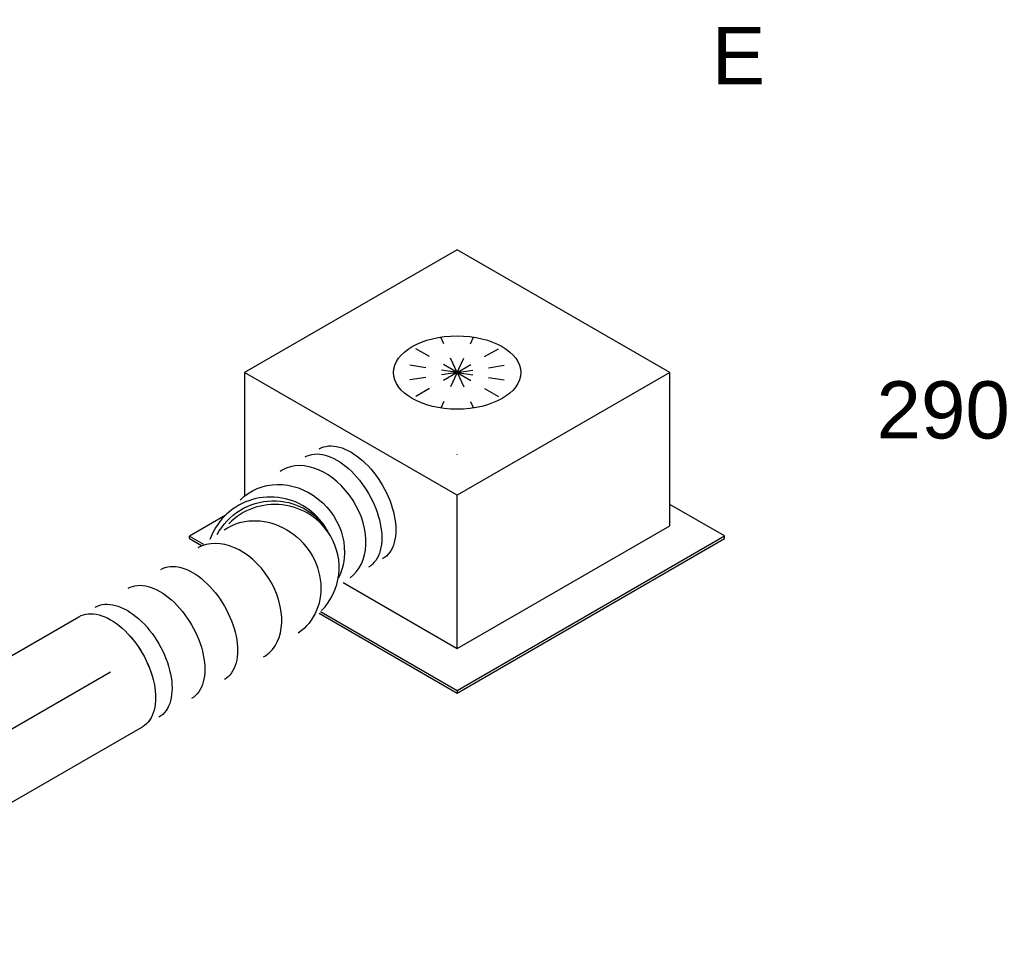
# Model space of a CAD drawing. Extents: x -329827 to 339781, y -55429 to 69134.
# Tile 78 of 139: x -25530 to -23981, y 43131 to 44595. Entities that reach past the tile are written whole.
import ezdxf
from ezdxf.enums import TextEntityAlignment as Align

# ---------------------------------------------------------------- set-up
doc = ezdxf.new("R2010")
doc.units = 0
doc.header["$LTSCALE"] = 50
doc.linetypes.add('CENTER2', pattern=[28.575, 19.05, -3.175, 3.175, -3.175])
doc.linetypes.add('STREEPJES', pattern=[0.1, 0.05, -0.05])
doc.layers.get('0').update_dxf_attribs({"linetype": 'CONTINUOUS'})
for name, color, linetype in [('WL570---_TOEVOER', 3, 'CONTINUOUS'), ('WL570---_TOEVOER_HL', 8, 'CONTINUOUS'), ('WL570---_TOEVOER_RST', 2, 'CONTINUOUS'), ('WL570---_TOEVOER_RST_HL', 1, 'CONTINUOUS'), ('WM570---_TOEVOER_PR', 1, 'CONTINUOUS'), ('WM570---_TOEVOER_RST_PR', 1, 'CONTINUOUS')]:
    doc.layers.add(name, color=color, linetype=linetype)
doc.styles.add('BURO-018', font='ARIAL.TTF', dxfattribs={"height": 90})

# ---------------------------------------------------------------- blocks, each defined once
blk = doc.blocks.new('*U831')
at = {"color": 0, "ltscale": 10, "extrusion": (-4.26297e-17, -1.03585e-16, -1)}
for centre, major_axis, ratio, start_param, end_param in [((336.4, 35.3, 5739.4), (17.6, -98.5), 0.895191, 3.053161, 5.93393), ((433.7, 39.8, 5739.4), (0, 100), 0.57735, 0, 3.141593), ((459.1, 39.8, 5739.4), (0, 100), 0.57735, 0, 3.141593), ((306.1, 19, 5739.4), (-100, -1.1), 0.992618, 1.020904, 3.141593), ((0, 0, 5739.4), (0, 100), 0.57735, 0, 3.141593), ((29.8, 0, 5739.4), (0, 100), 0.57735, 0, 3.141593), ((89.3, 0, 5739.4), (0, 100), 0.57735, 0, 3.141593), ((148.8, 0, 5739.4), (0, 100), 0.57735, 0, 3.141593), ((275.8, 4.5, 5739.4), (-17.6, 98.5), 0.895191, 0.088431, 3.230024)]:
    blk.add_ellipse(centre, major_axis=major_axis, ratio=ratio, start_param=start_param, end_param=end_param, dxfattribs=at)
at = {"color": 0, "ltscale": 10}
for centre, major_axis, ratio, start_param, end_param in [((394.1, 39.8, 5739.4), (-3.9, 100), 0.707384, 6.255533, 6.310837), ((394.1, 39.8, 5739.4), (-3.9, 100), 0.707384, 3.169245, 6.255533), ((306, 26.7, 5739.4), (-80.7, 60.3), 0.979871, 3.784906, 5.639872), ((306, 26.7, 5739.4), (-80.7, 60.3), 0.979871, 5.639872, 6.076265), ((306.2, 13.1, 5739.4), (80.7, -60.3), 0.979871, 0.643313, 2.49828), ((218.1, 0, 5739.4), (3.9, -100), 0.707384, 0.027652, 3.113941), ((306.2, 13.1, 5739.4), (80.7, -60.3), 0.979871, 5.639872, 6.926498), ((218.1, 0, 5739.4), (3.9, -100), 0.707384, 6.255533, 6.310837)]:
    blk.add_ellipse(centre, major_axis=major_axis, ratio=ratio, start_param=start_param, end_param=end_param, dxfattribs=at)
at = {"layer": 'WM570---_TOEVOER_PR', "color": 1, "style": 'BURO-018'}
blk.add_attdef('POSNR', text='', height=90, dxfattribs=at).set_placement((0, 0), align=Align.MIDDLE)
blk = doc.blocks.new('*U832')
at = {"color": 0, "ltscale": 10}
for p, q in [((0, 100, 5242), (703.5, 100, 5242)), ((0, -100, 5242), (703.5, -100, 5242))]:
    blk.add_line(p, q, dxfattribs=at)
blk.add_ellipse((0, 0, 5242), major_axis=(0, 100), ratio=0.57735, start_param=3.141593, end_param=6.283185, dxfattribs=at)
at = {"color": 0, "ltscale": 10, "extrusion": (-4.26297e-17, -1.03585e-16, -1)}
blk.add_ellipse((703.5, 0, 5242), major_axis=(0, 100), ratio=0.57735, start_param=0, end_param=3.141593, dxfattribs=at)
at = {"layer": 'WL570---_TOEVOER_HL', "linetype": 'CENTER2'}
blk.add_line((0, 0, 5242), (703.5, 0, 5242), dxfattribs=at)
at = {"layer": 'WM570---_TOEVOER_PR', "color": 1, "style": 'BURO-018'}
blk.add_attdef('POSNR', text='', height=90, dxfattribs=at).set_placement((0, 0), align=Align.MIDDLE)
blk = doc.blocks.new('*U898')
at = {"color": 0, "ltscale": 10}
for p, q in [((-225.4, 278.6, 6539.4), (-322.6, 110.2, 6539.4)), ((160.8, 278.6, 6539.4), (-225.4, 278.6, 6539.4)), ((-32.3, -55.9, 6539.4), (-225.4, 278.6, 6539.4)), ((354, -55.9, 6539.4), (160.8, 278.6, 6539.4)), ((-430.7, 95.5, 6539.4), (-428.7, 99, 6539.4)), ((-430.7, 95.5, 6539.4), (-419.9, 76.8, 6539.4)), ((-364.3, 99, 6539.4), (-428.7, 99, 6539.4)), ((-428.7, 99, 6539.4), (-416, 77.1, 6539.4)), ((-152.7, -264.5, 6539.4), (-32.3, -55.9, 6539.4)), ((354, -55.9, 6539.4), (-32.3, -55.9, 6539.4)), ((233.5, -264.5, 6539.4), (354, -55.9, 6539.4)), ((-256.3, -85, 6539.4), (-152.7, -264.5, 6539.4)), ((-313.2, -108, 6539.4), (-187.8, -325.3, 6539.4)), ((-309.7, -107, 6539.4), (-185.8, -321.7, 6539.4)), ((300.1, -321.7, 6539.4), (250.3, -235.5, 6539.4)), ((-152.7, -264.5, 6539.4), (233.5, -264.5, 6539.4)), ((-185.8, -321.7, 6539.4), (-187.8, -325.3, 6539.4)), ((-185.8, -321.7, 6539.4), (300.1, -321.7, 6539.4)), ((298, -325.3, 6539.4), (300.1, -321.7, 6539.4)), ((-187.8, -325.3, 6539.4), (298, -325.3, 6539.4))]:
    blk.add_line(p, q, dxfattribs=at)
at = {"color": 8, "linetype": 'STREEPJES', "ltscale": 10}
for q in [(-11.9, 172.6, 6539.4), (23.5, 182.1, 6539.4), (69.8, 172.6, 6539.4), (-26.8, 146.7, 6539.4), (114.6, 146.7, 6539.4), (-17.4, 111.4, 6539.4), (14, 76, 6539.4), (58.8, 50.1, 6539.4), (105.1, 40.7, 6539.4), (140.5, 50.1, 6539.4), (155.4, 76, 6539.4), (145.9, 111.4, 6539.4)]:
    blk.add_line((64.3, 111.4, 6539.4), q, dxfattribs=at)
at = {"color": 0, "ltscale": 10}
blk.add_ellipse((64.3, 111.4, 6539.4), major_axis=(86.6, -50), ratio=0.57735, dxfattribs=at)
at = {"layer": 'WL570---_TOEVOER_RST_HL', "linetype": 'CENTER2'}
blk.add_circle((0, 0, 6539.4), 0.075, dxfattribs=at)
at = {"layer": 'WL570---_TOEVOER_RST', "color": 1, "style": 'BURO-018'}
for tag in ['MC', 'Q']:
    blk.add_attdef(tag, text='', height=90, dxfattribs=at).set_placement((0, 0), align=Align.MIDDLE)
at = {"layer": 'WM570---_TOEVOER_RST_PR', "color": 1, "style": 'BURO-018'}
blk.add_attdef('POSNR', text='', height=90, dxfattribs=at).set_placement((0, 0), align=Align.MIDDLE)

msp = doc.modelspace()

# ---------------------------------------------------------------- block references
at = {"layer": 'WL570---_TOEVOER', "rotation": 30.00000000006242}
for name, p in [('*U831', (-25386.5, 43569.2, -5739.4)), ('*U832', (-25995.8, 43217.4, -5242))]:
    msp.add_blockref(name, p, dxfattribs=at)
at = {"layer": 'WL570---_TOEVOER_RST'}
ref = msp.add_blockref('*U898', (-24841.6, 43911.3, -6539.4), dxfattribs=dict(at, rotation=30.00000000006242))
ref.add_attrib('Q', '290', dxfattribs={"color": 1, "height": 90, "style": 'BURO-018'}).set_placement((-24077.1, 43981.2), align=Align.MIDDLE)
ref.add_attrib('MC', 'E', dxfattribs={"color": 1, "height": 90, "style": 'BURO-018'}).set_placement((-24398.9, 44538.5), align=Align.MIDDLE)

doc.saveas('drawing.dxf')
